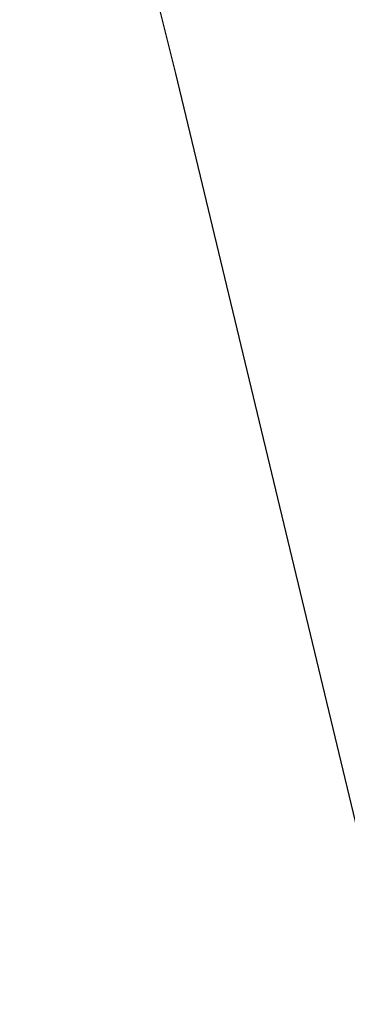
# Model space of a CAD drawing. Extents: x 0 to 370488, y 0 to 4202825.
# Tile 149 of 256: x 360068.088 to 360068.385, y 4200843.337 to 4200844.229. Entities that reach past the tile are written whole.
import ezdxf

# ---------------------------------------------------------------- set-up
doc = ezdxf.new("R2010")
doc.units = 0
doc.header["$LTSCALE"] = 0.5
doc.header["$MEASUREMENT"] = 0
doc.linetypes.add('CONTI', pattern=[0])
doc.layers.add('GORIZDEFAULT', color=32, linetype='CONTI')

msp = doc.modelspace()

# ---------------------------------------------------------------- linework, layer by layer
at = {"layer": 'GORIZDEFAULT', "color": 32}
msp.add_polyline3d([(360070.12, 4200832.46, 555.5), (360069.99, 4200834.03, 555.5), (360069.81, 4200835.6, 555.5), (360069.6, 4200837.17, 555.5), (360069.36, 4200838.71, 555.5), (360069.09, 4200840.19, 555.5), (360068.81, 4200841.6, 555.5), (360068.53, 4200842.93, 555.5), (360068.23, 4200844.18, 555.5), (360067.93, 4200845.38, 555.5), (360067.62, 4200846.57, 555.5), (360067.3, 4200847.75, 555.5), (360066.97, 4200848.97, 555.5), (360066.63, 4200850.24, 555.5), (360066.27, 4200851.58, 555.5), (360065.89, 4200852.97, 555.5), (360065.46, 4200854.4, 555.5), (360064.97, 4200855.84, 555.5), (360064.4, 4200857.26, 555.5), (360063.83647, 4200858.45538, 555.5)], dxfattribs=at)
msp.add_polyline3d([(360070.12, 4200832.46, 555.5), (360069.99, 4200834.03, 555.5), (360069.81, 4200835.6, 555.5), (360069.6, 4200837.17, 555.5), (360069.36, 4200838.71, 555.5), (360069.09, 4200840.19, 555.5), (360068.81, 4200841.6, 555.5), (360068.53, 4200842.93, 555.5), (360068.23, 4200844.18, 555.5), (360067.93, 4200845.38, 555.5), (360067.62, 4200846.57, 555.5), (360067.3, 4200847.75, 555.5), (360066.97, 4200848.97, 555.5), (360066.63, 4200850.24, 555.5), (360066.27, 4200851.58, 555.5), (360065.89, 4200852.97, 555.5), (360065.46, 4200854.4, 555.5), (360064.97, 4200855.84, 555.5), (360064.4, 4200857.26, 555.5), (360063.83647, 4200858.45538, 555.5)], dxfattribs=at)
msp.add_polyline3d([(360070.12, 4200832.46, 555.5), (360069.99, 4200834.03, 555.5), (360069.81, 4200835.6, 555.5), (360069.6, 4200837.17, 555.5), (360069.36, 4200838.71, 555.5), (360069.09, 4200840.19, 555.5), (360068.81, 4200841.6, 555.5), (360068.53, 4200842.93, 555.5), (360068.23, 4200844.18, 555.5), (360067.93, 4200845.38, 555.5), (360067.62, 4200846.57, 555.5), (360067.3, 4200847.75, 555.5), (360066.97, 4200848.97, 555.5), (360066.63, 4200850.24, 555.5), (360066.27, 4200851.58, 555.5), (360065.89, 4200852.97, 555.5), (360065.46, 4200854.4, 555.5), (360064.97, 4200855.84, 555.5), (360064.4, 4200857.26, 555.5), (360063.83647, 4200858.45538, 555.5)], dxfattribs=at)
msp.add_polyline3d([(360070.12, 4200832.46, 555.5), (360069.99, 4200834.03, 555.5), (360069.81, 4200835.6, 555.5), (360069.6, 4200837.17, 555.5), (360069.36, 4200838.71, 555.5), (360069.09, 4200840.19, 555.5), (360068.81, 4200841.6, 555.5), (360068.53, 4200842.93, 555.5), (360068.23, 4200844.18, 555.5), (360067.93, 4200845.38, 555.5), (360067.62, 4200846.57, 555.5), (360067.3, 4200847.75, 555.5), (360066.97, 4200848.97, 555.5), (360066.63, 4200850.24, 555.5), (360066.27, 4200851.58, 555.5), (360065.89, 4200852.97, 555.5), (360065.46, 4200854.4, 555.5), (360064.97, 4200855.84, 555.5), (360064.4, 4200857.26, 555.5), (360063.83647, 4200858.45538, 555.5)], dxfattribs=at)
msp.add_polyline3d([(360070.12, 4200832.46, 555.5), (360069.99, 4200834.03, 555.5), (360069.81, 4200835.6, 555.5), (360069.6, 4200837.17, 555.5), (360069.36, 4200838.71, 555.5), (360069.09, 4200840.19, 555.5), (360068.81, 4200841.6, 555.5), (360068.53, 4200842.93, 555.5), (360068.23, 4200844.18, 555.5), (360067.93, 4200845.38, 555.5), (360067.62, 4200846.57, 555.5), (360067.3, 4200847.75, 555.5), (360066.97, 4200848.97, 555.5), (360066.63, 4200850.24, 555.5), (360066.27, 4200851.58, 555.5), (360065.89, 4200852.97, 555.5), (360065.46, 4200854.4, 555.5), (360064.97, 4200855.84, 555.5), (360064.4, 4200857.26, 555.5), (360063.83647, 4200858.45538, 555.5)], dxfattribs=at)
msp.add_polyline3d([(360070.12, 4200832.46, 555.5), (360069.99, 4200834.03, 555.5), (360069.81, 4200835.6, 555.5), (360069.6, 4200837.17, 555.5), (360069.36, 4200838.71, 555.5), (360069.09, 4200840.19, 555.5), (360068.81, 4200841.6, 555.5), (360068.53, 4200842.93, 555.5), (360068.23, 4200844.18, 555.5), (360067.93, 4200845.38, 555.5), (360067.62, 4200846.57, 555.5), (360067.3, 4200847.75, 555.5), (360066.97, 4200848.97, 555.5), (360066.63, 4200850.24, 555.5), (360066.27, 4200851.58, 555.5), (360065.89, 4200852.97, 555.5), (360065.46, 4200854.4, 555.5), (360064.97, 4200855.84, 555.5), (360064.4, 4200857.26, 555.5), (360063.83647, 4200858.45538, 555.5)], dxfattribs=at)
msp.add_polyline3d([(360070.12, 4200832.46, 555.5), (360069.99, 4200834.03, 555.5), (360069.81, 4200835.6, 555.5), (360069.6, 4200837.17, 555.5), (360069.36, 4200838.71, 555.5), (360069.09, 4200840.19, 555.5), (360068.81, 4200841.6, 555.5), (360068.53, 4200842.93, 555.5), (360068.23, 4200844.18, 555.5), (360067.93, 4200845.38, 555.5), (360067.62, 4200846.57, 555.5), (360067.3, 4200847.75, 555.5), (360066.97, 4200848.97, 555.5), (360066.63, 4200850.24, 555.5), (360066.27, 4200851.58, 555.5), (360065.89, 4200852.97, 555.5), (360065.46, 4200854.4, 555.5), (360064.97, 4200855.84, 555.5), (360064.4, 4200857.26, 555.5), (360063.83647, 4200858.45538, 555.5)], dxfattribs=at)
msp.add_polyline3d([(360070.12, 4200832.46, 555.5), (360069.99, 4200834.03, 555.5), (360069.81, 4200835.6, 555.5), (360069.6, 4200837.17, 555.5), (360069.36, 4200838.71, 555.5), (360069.09, 4200840.19, 555.5), (360068.81, 4200841.6, 555.5), (360068.53, 4200842.93, 555.5), (360068.23, 4200844.18, 555.5), (360067.93, 4200845.38, 555.5), (360067.62, 4200846.57, 555.5), (360067.3, 4200847.75, 555.5), (360066.97, 4200848.97, 555.5), (360066.63, 4200850.24, 555.5), (360066.27, 4200851.58, 555.5), (360065.89, 4200852.97, 555.5), (360065.46, 4200854.4, 555.5), (360064.97, 4200855.84, 555.5), (360064.4, 4200857.26, 555.5), (360063.83647, 4200858.45538, 555.5)], dxfattribs=at)
msp.add_polyline3d([(360070.12, 4200832.46, 555.5), (360069.99, 4200834.03, 555.5), (360069.81, 4200835.6, 555.5), (360069.6, 4200837.17, 555.5), (360069.36, 4200838.71, 555.5), (360069.09, 4200840.19, 555.5), (360068.81, 4200841.6, 555.5), (360068.53, 4200842.93, 555.5), (360068.23, 4200844.18, 555.5), (360067.93, 4200845.38, 555.5), (360067.62, 4200846.57, 555.5), (360067.3, 4200847.75, 555.5), (360066.97, 4200848.97, 555.5), (360066.63, 4200850.24, 555.5), (360066.27, 4200851.58, 555.5), (360065.89, 4200852.97, 555.5), (360065.46, 4200854.4, 555.5), (360064.97, 4200855.84, 555.5), (360064.4, 4200857.26, 555.5), (360063.83647, 4200858.45538, 555.5)], dxfattribs=at)
msp.add_polyline3d([(360070.12, 4200832.46, 555.5), (360069.99, 4200834.03, 555.5), (360069.81, 4200835.6, 555.5), (360069.6, 4200837.17, 555.5), (360069.36, 4200838.71, 555.5), (360069.09, 4200840.19, 555.5), (360068.81, 4200841.6, 555.5), (360068.53, 4200842.93, 555.5), (360068.23, 4200844.18, 555.5), (360067.93, 4200845.38, 555.5), (360067.62, 4200846.57, 555.5), (360067.3, 4200847.75, 555.5), (360066.97, 4200848.97, 555.5), (360066.63, 4200850.24, 555.5), (360066.27, 4200851.58, 555.5), (360065.89, 4200852.97, 555.5), (360065.46, 4200854.4, 555.5), (360064.97, 4200855.84, 555.5), (360064.4, 4200857.26, 555.5), (360063.83647, 4200858.45538, 555.5)], dxfattribs=at)
msp.add_polyline3d([(360070.12, 4200832.46, 555.5), (360069.99, 4200834.03, 555.5), (360069.81, 4200835.6, 555.5), (360069.6, 4200837.17, 555.5), (360069.36, 4200838.71, 555.5), (360069.09, 4200840.19, 555.5), (360068.81, 4200841.6, 555.5), (360068.53, 4200842.93, 555.5), (360068.23, 4200844.18, 555.5), (360067.93, 4200845.38, 555.5), (360067.62, 4200846.57, 555.5), (360067.3, 4200847.75, 555.5), (360066.97, 4200848.97, 555.5), (360066.63, 4200850.24, 555.5), (360066.27, 4200851.58, 555.5), (360065.89, 4200852.97, 555.5), (360065.46, 4200854.4, 555.5), (360064.97, 4200855.84, 555.5), (360064.4, 4200857.26, 555.5), (360063.83647, 4200858.45538, 555.5)], dxfattribs=at)
msp.add_polyline3d([(360070.12, 4200832.46, 555.5), (360069.99, 4200834.03, 555.5), (360069.81, 4200835.6, 555.5), (360069.6, 4200837.17, 555.5), (360069.36, 4200838.71, 555.5), (360069.09, 4200840.19, 555.5), (360068.81, 4200841.6, 555.5), (360068.53, 4200842.93, 555.5), (360068.23, 4200844.18, 555.5), (360067.93, 4200845.38, 555.5), (360067.62, 4200846.57, 555.5), (360067.3, 4200847.75, 555.5), (360066.97, 4200848.97, 555.5), (360066.63, 4200850.24, 555.5), (360066.27, 4200851.58, 555.5), (360065.89, 4200852.97, 555.5), (360065.46, 4200854.4, 555.5), (360064.97, 4200855.84, 555.5), (360064.4, 4200857.26, 555.5), (360063.83647, 4200858.45538, 555.5)], dxfattribs=at)
msp.add_polyline3d([(360070.12, 4200832.46, 555.5), (360069.99, 4200834.03, 555.5), (360069.81, 4200835.6, 555.5), (360069.6, 4200837.17, 555.5), (360069.36, 4200838.71, 555.5), (360069.09, 4200840.19, 555.5), (360068.81, 4200841.6, 555.5), (360068.53, 4200842.93, 555.5), (360068.23, 4200844.18, 555.5), (360067.93, 4200845.38, 555.5), (360067.62, 4200846.57, 555.5), (360067.3, 4200847.75, 555.5), (360066.97, 4200848.97, 555.5), (360066.63, 4200850.24, 555.5), (360066.27, 4200851.58, 555.5), (360065.89, 4200852.97, 555.5), (360065.46, 4200854.4, 555.5), (360064.97, 4200855.84, 555.5), (360064.4, 4200857.26, 555.5), (360063.83647, 4200858.45538, 555.5)], dxfattribs=at)
msp.add_polyline3d([(360070.12, 4200832.46, 555.5), (360069.99, 4200834.03, 555.5), (360069.81, 4200835.6, 555.5), (360069.6, 4200837.17, 555.5), (360069.36, 4200838.71, 555.5), (360069.09, 4200840.19, 555.5), (360068.81, 4200841.6, 555.5), (360068.53, 4200842.93, 555.5), (360068.23, 4200844.18, 555.5), (360067.93, 4200845.38, 555.5), (360067.62, 4200846.57, 555.5), (360067.3, 4200847.75, 555.5), (360066.97, 4200848.97, 555.5), (360066.63, 4200850.24, 555.5), (360066.27, 4200851.58, 555.5), (360065.89, 4200852.97, 555.5), (360065.46, 4200854.4, 555.5), (360064.97, 4200855.84, 555.5), (360064.4, 4200857.26, 555.5), (360063.83647, 4200858.45538, 555.5)], dxfattribs=at)
msp.add_polyline3d([(360070.12, 4200832.46, 555.5), (360069.99, 4200834.03, 555.5), (360069.81, 4200835.6, 555.5), (360069.6, 4200837.17, 555.5), (360069.36, 4200838.71, 555.5), (360069.09, 4200840.19, 555.5), (360068.81, 4200841.6, 555.5), (360068.53, 4200842.93, 555.5), (360068.23, 4200844.18, 555.5), (360067.93, 4200845.38, 555.5), (360067.62, 4200846.57, 555.5), (360067.3, 4200847.75, 555.5), (360066.97, 4200848.97, 555.5), (360066.63, 4200850.24, 555.5), (360066.27, 4200851.58, 555.5), (360065.89, 4200852.97, 555.5), (360065.46, 4200854.4, 555.5), (360064.97, 4200855.84, 555.5), (360064.4, 4200857.26, 555.5), (360063.83647, 4200858.45538, 555.5)], dxfattribs=at)
msp.add_polyline3d([(360070.12, 4200832.46, 555.5), (360069.99, 4200834.03, 555.5), (360069.81, 4200835.6, 555.5), (360069.6, 4200837.17, 555.5), (360069.36, 4200838.71, 555.5), (360069.09, 4200840.19, 555.5), (360068.81, 4200841.6, 555.5), (360068.53, 4200842.93, 555.5), (360068.23, 4200844.18, 555.5), (360067.93, 4200845.38, 555.5), (360067.62, 4200846.57, 555.5), (360067.3, 4200847.75, 555.5), (360066.97, 4200848.97, 555.5), (360066.63, 4200850.24, 555.5), (360066.27, 4200851.58, 555.5), (360065.89, 4200852.97, 555.5), (360065.46, 4200854.4, 555.5), (360064.97, 4200855.84, 555.5), (360064.4, 4200857.26, 555.5), (360063.83647, 4200858.45538, 555.5)], dxfattribs=at)
msp.add_polyline3d([(360070.12, 4200832.46, 555.5), (360069.99, 4200834.03, 555.5), (360069.81, 4200835.6, 555.5), (360069.6, 4200837.17, 555.5), (360069.36, 4200838.71, 555.5), (360069.09, 4200840.19, 555.5), (360068.81, 4200841.6, 555.5), (360068.53, 4200842.93, 555.5), (360068.23, 4200844.18, 555.5), (360067.93, 4200845.38, 555.5), (360067.62, 4200846.57, 555.5), (360067.3, 4200847.75, 555.5), (360066.97, 4200848.97, 555.5), (360066.63, 4200850.24, 555.5), (360066.27, 4200851.58, 555.5), (360065.89, 4200852.97, 555.5), (360065.46, 4200854.4, 555.5), (360064.97, 4200855.84, 555.5), (360064.4, 4200857.26, 555.5), (360063.83647, 4200858.45538, 555.5)], dxfattribs=at)
msp.add_polyline3d([(360070.12, 4200832.46, 555.5), (360069.99, 4200834.03, 555.5), (360069.81, 4200835.6, 555.5), (360069.6, 4200837.17, 555.5), (360069.36, 4200838.71, 555.5), (360069.09, 4200840.19, 555.5), (360068.81, 4200841.6, 555.5), (360068.53, 4200842.93, 555.5), (360068.23, 4200844.18, 555.5), (360067.93, 4200845.38, 555.5), (360067.62, 4200846.57, 555.5), (360067.3, 4200847.75, 555.5), (360066.97, 4200848.97, 555.5), (360066.63, 4200850.24, 555.5), (360066.27, 4200851.58, 555.5), (360065.89, 4200852.97, 555.5), (360065.46, 4200854.4, 555.5), (360064.97, 4200855.84, 555.5), (360064.4, 4200857.26, 555.5), (360063.83647, 4200858.45538, 555.5)], dxfattribs=at)
msp.add_polyline3d([(360070.12, 4200832.46, 555.5), (360069.99, 4200834.03, 555.5), (360069.81, 4200835.6, 555.5), (360069.6, 4200837.17, 555.5), (360069.36, 4200838.71, 555.5), (360069.09, 4200840.19, 555.5), (360068.81, 4200841.6, 555.5), (360068.53, 4200842.93, 555.5), (360068.23, 4200844.18, 555.5), (360067.93, 4200845.38, 555.5), (360067.62, 4200846.57, 555.5), (360067.3, 4200847.75, 555.5), (360066.97, 4200848.97, 555.5), (360066.63, 4200850.24, 555.5), (360066.27, 4200851.58, 555.5), (360065.89, 4200852.97, 555.5), (360065.46, 4200854.4, 555.5), (360064.97, 4200855.84, 555.5), (360064.4, 4200857.26, 555.5), (360063.83647, 4200858.45538, 555.5)], dxfattribs=at)
msp.add_polyline3d([(360070.12, 4200832.46, 555.5), (360069.99, 4200834.03, 555.5), (360069.81, 4200835.6, 555.5), (360069.6, 4200837.17, 555.5), (360069.36, 4200838.71, 555.5), (360069.09, 4200840.19, 555.5), (360068.81, 4200841.6, 555.5), (360068.53, 4200842.93, 555.5), (360068.23, 4200844.18, 555.5), (360067.93, 4200845.38, 555.5), (360067.62, 4200846.57, 555.5), (360067.3, 4200847.75, 555.5), (360066.97, 4200848.97, 555.5), (360066.63, 4200850.24, 555.5), (360066.27, 4200851.58, 555.5), (360065.89, 4200852.97, 555.5), (360065.46, 4200854.4, 555.5), (360064.97, 4200855.84, 555.5), (360064.4, 4200857.26, 555.5), (360063.83647, 4200858.45538, 555.5)], dxfattribs=at)
msp.add_polyline3d([(360070.12, 4200832.46, 555.5), (360069.99, 4200834.03, 555.5), (360069.81, 4200835.6, 555.5), (360069.6, 4200837.17, 555.5), (360069.36, 4200838.71, 555.5), (360069.09, 4200840.19, 555.5), (360068.81, 4200841.6, 555.5), (360068.53, 4200842.93, 555.5), (360068.23, 4200844.18, 555.5), (360067.93, 4200845.38, 555.5), (360067.62, 4200846.57, 555.5), (360067.3, 4200847.75, 555.5), (360066.97, 4200848.97, 555.5), (360066.63, 4200850.24, 555.5), (360066.27, 4200851.58, 555.5), (360065.89, 4200852.97, 555.5), (360065.46, 4200854.4, 555.5), (360064.97, 4200855.84, 555.5), (360064.4, 4200857.26, 555.5), (360063.83647, 4200858.45538, 555.5)], dxfattribs=at)
msp.add_polyline3d([(360070.12, 4200832.46, 555.5), (360069.99, 4200834.03, 555.5), (360069.81, 4200835.6, 555.5), (360069.6, 4200837.17, 555.5), (360069.36, 4200838.71, 555.5), (360069.09, 4200840.19, 555.5), (360068.81, 4200841.6, 555.5), (360068.53, 4200842.93, 555.5), (360068.23, 4200844.18, 555.5), (360067.93, 4200845.38, 555.5), (360067.62, 4200846.57, 555.5), (360067.3, 4200847.75, 555.5), (360066.97, 4200848.97, 555.5), (360066.63, 4200850.24, 555.5), (360066.27, 4200851.58, 555.5), (360065.89, 4200852.97, 555.5), (360065.46, 4200854.4, 555.5), (360064.97, 4200855.84, 555.5), (360064.4, 4200857.26, 555.5), (360063.83647, 4200858.45538, 555.5)], dxfattribs=at)
msp.add_polyline3d([(360070.12, 4200832.46, 555.5), (360069.99, 4200834.03, 555.5), (360069.81, 4200835.6, 555.5), (360069.6, 4200837.17, 555.5), (360069.36, 4200838.71, 555.5), (360069.09, 4200840.19, 555.5), (360068.81, 4200841.6, 555.5), (360068.53, 4200842.93, 555.5), (360068.23, 4200844.18, 555.5), (360067.93, 4200845.38, 555.5), (360067.62, 4200846.57, 555.5), (360067.3, 4200847.75, 555.5), (360066.97, 4200848.97, 555.5), (360066.63, 4200850.24, 555.5), (360066.27, 4200851.58, 555.5), (360065.89, 4200852.97, 555.5), (360065.46, 4200854.4, 555.5), (360064.97, 4200855.84, 555.5), (360064.4, 4200857.26, 555.5), (360063.83647, 4200858.45538, 555.5)], dxfattribs=at)
msp.add_polyline3d([(360070.12, 4200832.46, 555.5), (360069.99, 4200834.03, 555.5), (360069.81, 4200835.6, 555.5), (360069.6, 4200837.17, 555.5), (360069.36, 4200838.71, 555.5), (360069.09, 4200840.19, 555.5), (360068.81, 4200841.6, 555.5), (360068.53, 4200842.93, 555.5), (360068.23, 4200844.18, 555.5), (360067.93, 4200845.38, 555.5), (360067.62, 4200846.57, 555.5), (360067.3, 4200847.75, 555.5), (360066.97, 4200848.97, 555.5), (360066.63, 4200850.24, 555.5), (360066.27, 4200851.58, 555.5), (360065.89, 4200852.97, 555.5), (360065.46, 4200854.4, 555.5), (360064.97, 4200855.84, 555.5), (360064.4, 4200857.26, 555.5), (360063.83647, 4200858.45538, 555.5)], dxfattribs=at)
msp.add_polyline3d([(360070.12, 4200832.46, 555.5), (360069.99, 4200834.03, 555.5), (360069.81, 4200835.6, 555.5), (360069.6, 4200837.17, 555.5), (360069.36, 4200838.71, 555.5), (360069.09, 4200840.19, 555.5), (360068.81, 4200841.6, 555.5), (360068.53, 4200842.93, 555.5), (360068.23, 4200844.18, 555.5), (360067.93, 4200845.38, 555.5), (360067.62, 4200846.57, 555.5), (360067.3, 4200847.75, 555.5), (360066.97, 4200848.97, 555.5), (360066.63, 4200850.24, 555.5), (360066.27, 4200851.58, 555.5), (360065.89, 4200852.97, 555.5), (360065.46, 4200854.4, 555.5), (360064.97, 4200855.84, 555.5), (360064.4, 4200857.26, 555.5), (360063.83647, 4200858.45538, 555.5)], dxfattribs=at)
msp.add_polyline3d([(360070.12, 4200832.46, 555.5), (360069.99, 4200834.03, 555.5), (360069.81, 4200835.6, 555.5), (360069.6, 4200837.17, 555.5), (360069.36, 4200838.71, 555.5), (360069.09, 4200840.19, 555.5), (360068.81, 4200841.6, 555.5), (360068.53, 4200842.93, 555.5), (360068.23, 4200844.18, 555.5), (360067.93, 4200845.38, 555.5), (360067.62, 4200846.57, 555.5), (360067.3, 4200847.75, 555.5), (360066.97, 4200848.97, 555.5), (360066.63, 4200850.24, 555.5), (360066.27, 4200851.58, 555.5), (360065.89, 4200852.97, 555.5), (360065.46, 4200854.4, 555.5), (360064.97, 4200855.84, 555.5), (360064.4, 4200857.26, 555.5), (360063.83647, 4200858.45538, 555.5)], dxfattribs=at)
msp.add_polyline3d([(360070.12, 4200832.46, 555.5), (360069.99, 4200834.03, 555.5), (360069.81, 4200835.6, 555.5), (360069.6, 4200837.17, 555.5), (360069.36, 4200838.71, 555.5), (360069.09, 4200840.19, 555.5), (360068.81, 4200841.6, 555.5), (360068.53, 4200842.93, 555.5), (360068.23, 4200844.18, 555.5), (360067.93, 4200845.38, 555.5), (360067.62, 4200846.57, 555.5), (360067.3, 4200847.75, 555.5), (360066.97, 4200848.97, 555.5), (360066.63, 4200850.24, 555.5), (360066.27, 4200851.58, 555.5), (360065.89, 4200852.97, 555.5), (360065.46, 4200854.4, 555.5), (360064.97, 4200855.84, 555.5), (360064.4, 4200857.26, 555.5), (360063.83647, 4200858.45538, 555.5)], dxfattribs=at)
msp.add_polyline3d([(360070.12, 4200832.46, 555.5), (360069.99, 4200834.03, 555.5), (360069.81, 4200835.6, 555.5), (360069.6, 4200837.17, 555.5), (360069.36, 4200838.71, 555.5), (360069.09, 4200840.19, 555.5), (360068.81, 4200841.6, 555.5), (360068.53, 4200842.93, 555.5), (360068.23, 4200844.18, 555.5), (360067.93, 4200845.38, 555.5), (360067.62, 4200846.57, 555.5), (360067.3, 4200847.75, 555.5), (360066.97, 4200848.97, 555.5), (360066.63, 4200850.24, 555.5), (360066.27, 4200851.58, 555.5), (360065.89, 4200852.97, 555.5), (360065.46, 4200854.4, 555.5), (360064.97, 4200855.84, 555.5), (360064.4, 4200857.26, 555.5), (360063.83647, 4200858.45538, 555.5)], dxfattribs=at)
msp.add_polyline3d([(360070.12, 4200832.46, 555.5), (360069.99, 4200834.03, 555.5), (360069.81, 4200835.6, 555.5), (360069.6, 4200837.17, 555.5), (360069.36, 4200838.71, 555.5), (360069.09, 4200840.19, 555.5), (360068.81, 4200841.6, 555.5), (360068.53, 4200842.93, 555.5), (360068.23, 4200844.18, 555.5), (360067.93, 4200845.38, 555.5), (360067.62, 4200846.57, 555.5), (360067.3, 4200847.75, 555.5), (360066.97, 4200848.97, 555.5), (360066.63, 4200850.24, 555.5), (360066.27, 4200851.58, 555.5), (360065.89, 4200852.97, 555.5), (360065.46, 4200854.4, 555.5), (360064.97, 4200855.84, 555.5), (360064.4, 4200857.26, 555.5), (360063.83647, 4200858.45538, 555.5)], dxfattribs=at)
msp.add_polyline3d([(360070.12, 4200832.46, 555.5), (360069.99, 4200834.03, 555.5), (360069.81, 4200835.6, 555.5), (360069.6, 4200837.17, 555.5), (360069.36, 4200838.71, 555.5), (360069.09, 4200840.19, 555.5), (360068.81, 4200841.6, 555.5), (360068.53, 4200842.93, 555.5), (360068.23, 4200844.18, 555.5), (360067.93, 4200845.38, 555.5), (360067.62, 4200846.57, 555.5), (360067.3, 4200847.75, 555.5), (360066.97, 4200848.97, 555.5), (360066.63, 4200850.24, 555.5), (360066.27, 4200851.58, 555.5), (360065.89, 4200852.97, 555.5), (360065.46, 4200854.4, 555.5), (360064.97, 4200855.84, 555.5), (360064.4, 4200857.26, 555.5), (360063.83647, 4200858.45538, 555.5)], dxfattribs=at)
msp.add_polyline3d([(360070.12, 4200832.46, 555.5), (360069.99, 4200834.03, 555.5), (360069.81, 4200835.6, 555.5), (360069.6, 4200837.17, 555.5), (360069.36, 4200838.71, 555.5), (360069.09, 4200840.19, 555.5), (360068.81, 4200841.6, 555.5), (360068.53, 4200842.93, 555.5), (360068.23, 4200844.18, 555.5), (360067.93, 4200845.38, 555.5), (360067.62, 4200846.57, 555.5), (360067.3, 4200847.75, 555.5), (360066.97, 4200848.97, 555.5), (360066.63, 4200850.24, 555.5), (360066.27, 4200851.58, 555.5), (360065.89, 4200852.97, 555.5), (360065.46, 4200854.4, 555.5), (360064.97, 4200855.84, 555.5), (360064.4, 4200857.26, 555.5), (360063.83647, 4200858.45538, 555.5)], dxfattribs=at)
msp.add_polyline3d([(360070.12, 4200832.46, 555.5), (360069.99, 4200834.03, 555.5), (360069.81, 4200835.6, 555.5), (360069.6, 4200837.17, 555.5), (360069.36, 4200838.71, 555.5), (360069.09, 4200840.19, 555.5), (360068.81, 4200841.6, 555.5), (360068.53, 4200842.93, 555.5), (360068.23, 4200844.18, 555.5), (360067.93, 4200845.38, 555.5), (360067.62, 4200846.57, 555.5), (360067.3, 4200847.75, 555.5), (360066.97, 4200848.97, 555.5), (360066.63, 4200850.24, 555.5), (360066.27, 4200851.58, 555.5), (360065.89, 4200852.97, 555.5), (360065.46, 4200854.4, 555.5), (360064.97, 4200855.84, 555.5), (360064.4, 4200857.26, 555.5), (360063.83647, 4200858.45538, 555.5)], dxfattribs=at)
msp.add_polyline3d([(360070.12, 4200832.46, 555.5), (360069.99, 4200834.03, 555.5), (360069.81, 4200835.6, 555.5), (360069.6, 4200837.17, 555.5), (360069.36, 4200838.71, 555.5), (360069.09, 4200840.19, 555.5), (360068.81, 4200841.6, 555.5), (360068.53, 4200842.93, 555.5), (360068.23, 4200844.18, 555.5), (360067.93, 4200845.38, 555.5), (360067.62, 4200846.57, 555.5), (360067.3, 4200847.75, 555.5), (360066.97, 4200848.97, 555.5), (360066.63, 4200850.24, 555.5), (360066.27, 4200851.58, 555.5), (360065.89, 4200852.97, 555.5), (360065.46, 4200854.4, 555.5), (360064.97, 4200855.84, 555.5), (360064.4, 4200857.26, 555.5), (360063.83647, 4200858.45538, 555.5)], dxfattribs=at)
msp.add_polyline3d([(360070.12, 4200832.46, 555.5), (360069.99, 4200834.03, 555.5), (360069.81, 4200835.6, 555.5), (360069.6, 4200837.17, 555.5), (360069.36, 4200838.71, 555.5), (360069.09, 4200840.19, 555.5), (360068.81, 4200841.6, 555.5), (360068.53, 4200842.93, 555.5), (360068.23, 4200844.18, 555.5), (360067.93, 4200845.38, 555.5), (360067.62, 4200846.57, 555.5), (360067.3, 4200847.75, 555.5), (360066.97, 4200848.97, 555.5), (360066.63, 4200850.24, 555.5), (360066.27, 4200851.58, 555.5), (360065.89, 4200852.97, 555.5), (360065.46, 4200854.4, 555.5), (360064.97, 4200855.84, 555.5), (360064.4, 4200857.26, 555.5), (360063.83647, 4200858.45538, 555.5)], dxfattribs=at)
msp.add_polyline3d([(360070.12, 4200832.46, 555.5), (360069.99, 4200834.03, 555.5), (360069.81, 4200835.6, 555.5), (360069.6, 4200837.17, 555.5), (360069.36, 4200838.71, 555.5), (360069.09, 4200840.19, 555.5), (360068.81, 4200841.6, 555.5), (360068.53, 4200842.93, 555.5), (360068.23, 4200844.18, 555.5), (360067.93, 4200845.38, 555.5), (360067.62, 4200846.57, 555.5), (360067.3, 4200847.75, 555.5), (360066.97, 4200848.97, 555.5), (360066.63, 4200850.24, 555.5), (360066.27, 4200851.58, 555.5), (360065.89, 4200852.97, 555.5), (360065.46, 4200854.4, 555.5), (360064.97, 4200855.84, 555.5), (360064.4, 4200857.26, 555.5), (360063.83647, 4200858.45538, 555.5)], dxfattribs=at)
msp.add_polyline3d([(360070.12, 4200832.46, 555.5), (360069.99, 4200834.03, 555.5), (360069.81, 4200835.6, 555.5), (360069.6, 4200837.17, 555.5), (360069.36, 4200838.71, 555.5), (360069.09, 4200840.19, 555.5), (360068.81, 4200841.6, 555.5), (360068.53, 4200842.93, 555.5), (360068.23, 4200844.18, 555.5), (360067.93, 4200845.38, 555.5), (360067.62, 4200846.57, 555.5), (360067.3, 4200847.75, 555.5), (360066.97, 4200848.97, 555.5), (360066.63, 4200850.24, 555.5), (360066.27, 4200851.58, 555.5), (360065.89, 4200852.97, 555.5), (360065.46, 4200854.4, 555.5), (360064.97, 4200855.84, 555.5), (360064.4, 4200857.26, 555.5), (360063.83647, 4200858.45538, 555.5)], dxfattribs=at)
msp.add_polyline3d([(360070.12, 4200832.46, 555.5), (360069.99, 4200834.03, 555.5), (360069.81, 4200835.6, 555.5), (360069.6, 4200837.17, 555.5), (360069.36, 4200838.71, 555.5), (360069.09, 4200840.19, 555.5), (360068.81, 4200841.6, 555.5), (360068.53, 4200842.93, 555.5), (360068.23, 4200844.18, 555.5), (360067.93, 4200845.38, 555.5), (360067.62, 4200846.57, 555.5), (360067.3, 4200847.75, 555.5), (360066.97, 4200848.97, 555.5), (360066.63, 4200850.24, 555.5), (360066.27, 4200851.58, 555.5), (360065.89, 4200852.97, 555.5), (360065.46, 4200854.4, 555.5), (360064.97, 4200855.84, 555.5), (360064.4, 4200857.26, 555.5), (360063.83647, 4200858.45538, 555.5)], dxfattribs=at)
msp.add_polyline3d([(360070.12, 4200832.46, 555.5), (360069.99, 4200834.03, 555.5), (360069.81, 4200835.6, 555.5), (360069.6, 4200837.17, 555.5), (360069.36, 4200838.71, 555.5), (360069.09, 4200840.19, 555.5), (360068.81, 4200841.6, 555.5), (360068.53, 4200842.93, 555.5), (360068.23, 4200844.18, 555.5), (360067.93, 4200845.38, 555.5), (360067.62, 4200846.57, 555.5), (360067.3, 4200847.75, 555.5), (360066.97, 4200848.97, 555.5), (360066.63, 4200850.24, 555.5), (360066.27, 4200851.58, 555.5), (360065.89, 4200852.97, 555.5), (360065.46, 4200854.4, 555.5), (360064.97, 4200855.84, 555.5), (360064.4, 4200857.26, 555.5), (360063.83647, 4200858.45538, 555.5)], dxfattribs=at)
msp.add_polyline3d([(360070.12, 4200832.46, 555.5), (360069.99, 4200834.03, 555.5), (360069.81, 4200835.6, 555.5), (360069.6, 4200837.17, 555.5), (360069.36, 4200838.71, 555.5), (360069.09, 4200840.19, 555.5), (360068.81, 4200841.6, 555.5), (360068.53, 4200842.93, 555.5), (360068.23, 4200844.18, 555.5), (360067.93, 4200845.38, 555.5), (360067.62, 4200846.57, 555.5), (360067.3, 4200847.75, 555.5), (360066.97, 4200848.97, 555.5), (360066.63, 4200850.24, 555.5), (360066.27, 4200851.58, 555.5), (360065.89, 4200852.97, 555.5), (360065.46, 4200854.4, 555.5), (360064.97, 4200855.84, 555.5), (360064.4, 4200857.26, 555.5), (360063.83647, 4200858.45538, 555.5)], dxfattribs=at)
msp.add_polyline3d([(360070.12, 4200832.46, 555.5), (360069.99, 4200834.03, 555.5), (360069.81, 4200835.6, 555.5), (360069.6, 4200837.17, 555.5), (360069.36, 4200838.71, 555.5), (360069.09, 4200840.19, 555.5), (360068.81, 4200841.6, 555.5), (360068.53, 4200842.93, 555.5), (360068.23, 4200844.18, 555.5), (360067.93, 4200845.38, 555.5), (360067.62, 4200846.57, 555.5), (360067.3, 4200847.75, 555.5), (360066.97, 4200848.97, 555.5), (360066.63, 4200850.24, 555.5), (360066.27, 4200851.58, 555.5), (360065.89, 4200852.97, 555.5), (360065.46, 4200854.4, 555.5), (360064.97, 4200855.84, 555.5), (360064.4, 4200857.26, 555.5), (360063.83647, 4200858.45538, 555.5)], dxfattribs=at)
msp.add_polyline3d([(360070.12, 4200832.46, 555.5), (360069.99, 4200834.03, 555.5), (360069.81, 4200835.6, 555.5), (360069.6, 4200837.17, 555.5), (360069.36, 4200838.71, 555.5), (360069.09, 4200840.19, 555.5), (360068.81, 4200841.6, 555.5), (360068.53, 4200842.93, 555.5), (360068.23, 4200844.18, 555.5), (360067.93, 4200845.38, 555.5), (360067.62, 4200846.57, 555.5), (360067.3, 4200847.75, 555.5), (360066.97, 4200848.97, 555.5), (360066.63, 4200850.24, 555.5), (360066.27, 4200851.58, 555.5), (360065.89, 4200852.97, 555.5), (360065.46, 4200854.4, 555.5), (360064.97, 4200855.84, 555.5), (360064.4, 4200857.26, 555.5), (360063.83647, 4200858.45538, 555.5)], dxfattribs=at)
msp.add_polyline3d([(360070.12, 4200832.46, 555.5), (360069.99, 4200834.03, 555.5), (360069.81, 4200835.6, 555.5), (360069.6, 4200837.17, 555.5), (360069.36, 4200838.71, 555.5), (360069.09, 4200840.19, 555.5), (360068.81, 4200841.6, 555.5), (360068.53, 4200842.93, 555.5), (360068.23, 4200844.18, 555.5), (360067.93, 4200845.38, 555.5), (360067.62, 4200846.57, 555.5), (360067.3, 4200847.75, 555.5), (360066.97, 4200848.97, 555.5), (360066.63, 4200850.24, 555.5), (360066.27, 4200851.58, 555.5), (360065.89, 4200852.97, 555.5), (360065.46, 4200854.4, 555.5), (360064.97, 4200855.84, 555.5), (360064.4, 4200857.26, 555.5), (360063.83647, 4200858.45538, 555.5)], dxfattribs=at)
msp.add_polyline3d([(360070.12, 4200832.46, 555.5), (360069.99, 4200834.03, 555.5), (360069.81, 4200835.6, 555.5), (360069.6, 4200837.17, 555.5), (360069.36, 4200838.71, 555.5), (360069.09, 4200840.19, 555.5), (360068.81, 4200841.6, 555.5), (360068.53, 4200842.93, 555.5), (360068.23, 4200844.18, 555.5), (360067.93, 4200845.38, 555.5), (360067.62, 4200846.57, 555.5), (360067.3, 4200847.75, 555.5), (360066.97, 4200848.97, 555.5), (360066.63, 4200850.24, 555.5), (360066.27, 4200851.58, 555.5), (360065.89, 4200852.97, 555.5), (360065.46, 4200854.4, 555.5), (360064.97, 4200855.84, 555.5), (360064.4, 4200857.26, 555.5), (360063.83647, 4200858.45538, 555.5)], dxfattribs=at)
msp.add_polyline3d([(360070.12, 4200832.46, 555.5), (360069.99, 4200834.03, 555.5), (360069.81, 4200835.6, 555.5), (360069.6, 4200837.17, 555.5), (360069.36, 4200838.71, 555.5), (360069.09, 4200840.19, 555.5), (360068.81, 4200841.6, 555.5), (360068.53, 4200842.93, 555.5), (360068.23, 4200844.18, 555.5), (360067.93, 4200845.38, 555.5), (360067.62, 4200846.57, 555.5), (360067.3, 4200847.75, 555.5), (360066.97, 4200848.97, 555.5), (360066.63, 4200850.24, 555.5), (360066.27, 4200851.58, 555.5), (360065.89, 4200852.97, 555.5), (360065.46, 4200854.4, 555.5), (360064.97, 4200855.84, 555.5), (360064.4, 4200857.26, 555.5), (360063.83647, 4200858.45538, 555.5)], dxfattribs=at)
msp.add_polyline3d([(360070.12, 4200832.46, 555.5), (360069.99, 4200834.03, 555.5), (360069.81, 4200835.6, 555.5), (360069.6, 4200837.17, 555.5), (360069.36, 4200838.71, 555.5), (360069.09, 4200840.19, 555.5), (360068.81, 4200841.6, 555.5), (360068.53, 4200842.93, 555.5), (360068.23, 4200844.18, 555.5), (360067.93, 4200845.38, 555.5), (360067.62, 4200846.57, 555.5), (360067.3, 4200847.75, 555.5), (360066.97, 4200848.97, 555.5), (360066.63, 4200850.24, 555.5), (360066.27, 4200851.58, 555.5), (360065.89, 4200852.97, 555.5), (360065.46, 4200854.4, 555.5), (360064.97, 4200855.84, 555.5), (360064.4, 4200857.26, 555.5), (360063.83647, 4200858.45538, 555.5)], dxfattribs=at)
msp.add_polyline3d([(360070.12, 4200832.46, 555.5), (360069.99, 4200834.03, 555.5), (360069.81, 4200835.6, 555.5), (360069.6, 4200837.17, 555.5), (360069.36, 4200838.71, 555.5), (360069.09, 4200840.19, 555.5), (360068.81, 4200841.6, 555.5), (360068.53, 4200842.93, 555.5), (360068.23, 4200844.18, 555.5), (360067.93, 4200845.38, 555.5), (360067.62, 4200846.57, 555.5), (360067.3, 4200847.75, 555.5), (360066.97, 4200848.97, 555.5), (360066.63, 4200850.24, 555.5), (360066.27, 4200851.58, 555.5), (360065.89, 4200852.97, 555.5), (360065.46, 4200854.4, 555.5), (360064.97, 4200855.84, 555.5), (360064.4, 4200857.26, 555.5), (360063.83647, 4200858.45538, 555.5)], dxfattribs=at)
msp.add_polyline3d([(360070.12, 4200832.46, 555.5), (360069.99, 4200834.03, 555.5), (360069.81, 4200835.6, 555.5), (360069.6, 4200837.17, 555.5), (360069.36, 4200838.71, 555.5), (360069.09, 4200840.19, 555.5), (360068.81, 4200841.6, 555.5), (360068.53, 4200842.93, 555.5), (360068.23, 4200844.18, 555.5), (360067.93, 4200845.38, 555.5), (360067.62, 4200846.57, 555.5), (360067.3, 4200847.75, 555.5), (360066.97, 4200848.97, 555.5), (360066.63, 4200850.24, 555.5), (360066.27, 4200851.58, 555.5), (360065.89, 4200852.97, 555.5), (360065.46, 4200854.4, 555.5), (360064.97, 4200855.84, 555.5), (360064.4, 4200857.26, 555.5), (360063.83647, 4200858.45538, 555.5)], dxfattribs=at)
msp.add_polyline3d([(360070.12, 4200832.46, 555.5), (360069.99, 4200834.03, 555.5), (360069.81, 4200835.6, 555.5), (360069.6, 4200837.17, 555.5), (360069.36, 4200838.71, 555.5), (360069.09, 4200840.19, 555.5), (360068.81, 4200841.6, 555.5), (360068.53, 4200842.93, 555.5), (360068.23, 4200844.18, 555.5), (360067.93, 4200845.38, 555.5), (360067.62, 4200846.57, 555.5), (360067.3, 4200847.75, 555.5), (360066.97, 4200848.97, 555.5), (360066.63, 4200850.24, 555.5), (360066.27, 4200851.58, 555.5), (360065.89, 4200852.97, 555.5), (360065.46, 4200854.4, 555.5), (360064.97, 4200855.84, 555.5), (360064.4, 4200857.26, 555.5), (360063.83647, 4200858.45538, 555.5)], dxfattribs=at)
msp.add_polyline3d([(360070.12, 4200832.46, 555.5), (360069.99, 4200834.03, 555.5), (360069.81, 4200835.6, 555.5), (360069.6, 4200837.17, 555.5), (360069.36, 4200838.71, 555.5), (360069.09, 4200840.19, 555.5), (360068.81, 4200841.6, 555.5), (360068.53, 4200842.93, 555.5), (360068.23, 4200844.18, 555.5), (360067.93, 4200845.38, 555.5), (360067.62, 4200846.57, 555.5), (360067.3, 4200847.75, 555.5), (360066.97, 4200848.97, 555.5), (360066.63, 4200850.24, 555.5), (360066.27, 4200851.58, 555.5), (360065.89, 4200852.97, 555.5), (360065.46, 4200854.4, 555.5), (360064.97, 4200855.84, 555.5), (360064.4, 4200857.26, 555.5), (360063.83647, 4200858.45538, 555.5)], dxfattribs=at)
msp.add_polyline3d([(360070.12, 4200832.46, 555.5), (360069.99, 4200834.03, 555.5), (360069.81, 4200835.6, 555.5), (360069.6, 4200837.17, 555.5), (360069.36, 4200838.71, 555.5), (360069.09, 4200840.19, 555.5), (360068.81, 4200841.6, 555.5), (360068.53, 4200842.93, 555.5), (360068.23, 4200844.18, 555.5), (360067.93, 4200845.38, 555.5), (360067.62, 4200846.57, 555.5), (360067.3, 4200847.75, 555.5), (360066.97, 4200848.97, 555.5), (360066.63, 4200850.24, 555.5), (360066.27, 4200851.58, 555.5), (360065.89, 4200852.97, 555.5), (360065.46, 4200854.4, 555.5), (360064.97, 4200855.84, 555.5), (360064.4, 4200857.26, 555.5), (360063.83647, 4200858.45538, 555.5)], dxfattribs=at)
msp.add_polyline3d([(360070.12, 4200832.46, 555.5), (360069.99, 4200834.03, 555.5), (360069.81, 4200835.6, 555.5), (360069.6, 4200837.17, 555.5), (360069.36, 4200838.71, 555.5), (360069.09, 4200840.19, 555.5), (360068.81, 4200841.6, 555.5), (360068.53, 4200842.93, 555.5), (360068.23, 4200844.18, 555.5), (360067.93, 4200845.38, 555.5), (360067.62, 4200846.57, 555.5), (360067.3, 4200847.75, 555.5), (360066.97, 4200848.97, 555.5), (360066.63, 4200850.24, 555.5), (360066.27, 4200851.58, 555.5), (360065.89, 4200852.97, 555.5), (360065.46, 4200854.4, 555.5), (360064.97, 4200855.84, 555.5), (360064.4, 4200857.26, 555.5), (360063.83647, 4200858.45538, 555.5)], dxfattribs=at)
msp.add_polyline3d([(360070.12, 4200832.46, 555.5), (360069.99, 4200834.03, 555.5), (360069.81, 4200835.6, 555.5), (360069.6, 4200837.17, 555.5), (360069.36, 4200838.71, 555.5), (360069.09, 4200840.19, 555.5), (360068.81, 4200841.6, 555.5), (360068.53, 4200842.93, 555.5), (360068.23, 4200844.18, 555.5), (360067.93, 4200845.38, 555.5), (360067.62, 4200846.57, 555.5), (360067.3, 4200847.75, 555.5), (360066.97, 4200848.97, 555.5), (360066.63, 4200850.24, 555.5), (360066.27, 4200851.58, 555.5), (360065.89, 4200852.97, 555.5), (360065.46, 4200854.4, 555.5), (360064.97, 4200855.84, 555.5), (360064.4, 4200857.26, 555.5), (360063.83647, 4200858.45538, 555.5)], dxfattribs=at)
msp.add_polyline3d([(360070.12, 4200832.46, 555.5), (360069.99, 4200834.03, 555.5), (360069.81, 4200835.6, 555.5), (360069.6, 4200837.17, 555.5), (360069.36, 4200838.71, 555.5), (360069.09, 4200840.19, 555.5), (360068.81, 4200841.6, 555.5), (360068.53, 4200842.93, 555.5), (360068.23, 4200844.18, 555.5), (360067.93, 4200845.38, 555.5), (360067.62, 4200846.57, 555.5), (360067.3, 4200847.75, 555.5), (360066.97, 4200848.97, 555.5), (360066.63, 4200850.24, 555.5), (360066.27, 4200851.58, 555.5), (360065.89, 4200852.97, 555.5), (360065.46, 4200854.4, 555.5), (360064.97, 4200855.84, 555.5), (360064.4, 4200857.26, 555.5), (360063.83647, 4200858.45538, 555.5)], dxfattribs=at)
msp.add_polyline3d([(360070.12, 4200832.46, 555.5), (360069.99, 4200834.03, 555.5), (360069.81, 4200835.6, 555.5), (360069.6, 4200837.17, 555.5), (360069.36, 4200838.71, 555.5), (360069.09, 4200840.19, 555.5), (360068.81, 4200841.6, 555.5), (360068.53, 4200842.93, 555.5), (360068.23, 4200844.18, 555.5), (360067.93, 4200845.38, 555.5), (360067.62, 4200846.57, 555.5), (360067.3, 4200847.75, 555.5), (360066.97, 4200848.97, 555.5), (360066.63, 4200850.24, 555.5), (360066.27, 4200851.58, 555.5), (360065.89, 4200852.97, 555.5), (360065.46, 4200854.4, 555.5), (360064.97, 4200855.84, 555.5), (360064.4, 4200857.26, 555.5), (360063.83647, 4200858.45538, 555.5)], dxfattribs=at)
msp.add_polyline3d([(360070.12, 4200832.46, 555.5), (360069.99, 4200834.03, 555.5), (360069.81, 4200835.6, 555.5), (360069.6, 4200837.17, 555.5), (360069.36, 4200838.71, 555.5), (360069.09, 4200840.19, 555.5), (360068.81, 4200841.6, 555.5), (360068.53, 4200842.93, 555.5), (360068.23, 4200844.18, 555.5), (360067.93, 4200845.38, 555.5), (360067.62, 4200846.57, 555.5), (360067.3, 4200847.75, 555.5), (360066.97, 4200848.97, 555.5), (360066.63, 4200850.24, 555.5), (360066.27, 4200851.58, 555.5), (360065.89, 4200852.97, 555.5), (360065.46, 4200854.4, 555.5), (360064.97, 4200855.84, 555.5), (360064.4, 4200857.26, 555.5), (360063.83647, 4200858.45538, 555.5)], dxfattribs=at)
msp.add_polyline3d([(360070.12, 4200832.46, 555.5), (360069.99, 4200834.03, 555.5), (360069.81, 4200835.6, 555.5), (360069.6, 4200837.17, 555.5), (360069.36, 4200838.71, 555.5), (360069.09, 4200840.19, 555.5), (360068.81, 4200841.6, 555.5), (360068.53, 4200842.93, 555.5), (360068.23, 4200844.18, 555.5), (360067.93, 4200845.38, 555.5), (360067.62, 4200846.57, 555.5), (360067.3, 4200847.75, 555.5), (360066.97, 4200848.97, 555.5), (360066.63, 4200850.24, 555.5), (360066.27, 4200851.58, 555.5), (360065.89, 4200852.97, 555.5), (360065.46, 4200854.4, 555.5), (360064.97, 4200855.84, 555.5), (360064.4, 4200857.26, 555.5), (360063.83647, 4200858.45538, 555.5)], dxfattribs=at)
msp.add_polyline3d([(360070.12, 4200832.46, 555.5), (360069.99, 4200834.03, 555.5), (360069.81, 4200835.6, 555.5), (360069.6, 4200837.17, 555.5), (360069.36, 4200838.71, 555.5), (360069.09, 4200840.19, 555.5), (360068.81, 4200841.6, 555.5), (360068.53, 4200842.93, 555.5), (360068.23, 4200844.18, 555.5), (360067.93, 4200845.38, 555.5), (360067.62, 4200846.57, 555.5), (360067.3, 4200847.75, 555.5), (360066.97, 4200848.97, 555.5), (360066.63, 4200850.24, 555.5), (360066.27, 4200851.58, 555.5), (360065.89, 4200852.97, 555.5), (360065.46, 4200854.4, 555.5), (360064.97, 4200855.84, 555.5), (360064.4, 4200857.26, 555.5), (360063.83647, 4200858.45538, 555.5)], dxfattribs=at)
msp.add_polyline3d([(360070.12, 4200832.46, 555.5), (360069.99, 4200834.03, 555.5), (360069.81, 4200835.6, 555.5), (360069.6, 4200837.17, 555.5), (360069.36, 4200838.71, 555.5), (360069.09, 4200840.19, 555.5), (360068.81, 4200841.6, 555.5), (360068.53, 4200842.93, 555.5), (360068.23, 4200844.18, 555.5), (360067.93, 4200845.38, 555.5), (360067.62, 4200846.57, 555.5), (360067.3, 4200847.75, 555.5), (360066.97, 4200848.97, 555.5), (360066.63, 4200850.24, 555.5), (360066.27, 4200851.58, 555.5), (360065.89, 4200852.97, 555.5), (360065.46, 4200854.4, 555.5), (360064.97, 4200855.84, 555.5), (360064.4, 4200857.26, 555.5), (360063.83647, 4200858.45538, 555.5)], dxfattribs=at)
msp.add_polyline3d([(360070.12, 4200832.46, 555.5), (360069.99, 4200834.03, 555.5), (360069.81, 4200835.6, 555.5), (360069.6, 4200837.17, 555.5), (360069.36, 4200838.71, 555.5), (360069.09, 4200840.19, 555.5), (360068.81, 4200841.6, 555.5), (360068.53, 4200842.93, 555.5), (360068.23, 4200844.18, 555.5), (360067.93, 4200845.38, 555.5), (360067.62, 4200846.57, 555.5), (360067.3, 4200847.75, 555.5), (360066.97, 4200848.97, 555.5), (360066.63, 4200850.24, 555.5), (360066.27, 4200851.58, 555.5), (360065.89, 4200852.97, 555.5), (360065.46, 4200854.4, 555.5), (360064.97, 4200855.84, 555.5), (360064.4, 4200857.26, 555.5), (360063.83647, 4200858.45538, 555.5)], dxfattribs=at)
msp.add_polyline3d([(360070.12, 4200832.46, 555.5), (360069.99, 4200834.03, 555.5), (360069.81, 4200835.6, 555.5), (360069.6, 4200837.17, 555.5), (360069.36, 4200838.71, 555.5), (360069.09, 4200840.19, 555.5), (360068.81, 4200841.6, 555.5), (360068.53, 4200842.93, 555.5), (360068.23, 4200844.18, 555.5), (360067.93, 4200845.38, 555.5), (360067.62, 4200846.57, 555.5), (360067.3, 4200847.75, 555.5), (360066.97, 4200848.97, 555.5), (360066.63, 4200850.24, 555.5), (360066.27, 4200851.58, 555.5), (360065.89, 4200852.97, 555.5), (360065.46, 4200854.4, 555.5), (360064.97, 4200855.84, 555.5), (360064.4, 4200857.26, 555.5), (360063.83647, 4200858.45538, 555.5)], dxfattribs=at)
msp.add_polyline3d([(360070.12, 4200832.46, 555.5), (360069.99, 4200834.03, 555.5), (360069.81, 4200835.6, 555.5), (360069.6, 4200837.17, 555.5), (360069.36, 4200838.71, 555.5), (360069.09, 4200840.19, 555.5), (360068.81, 4200841.6, 555.5), (360068.53, 4200842.93, 555.5), (360068.23, 4200844.18, 555.5), (360067.93, 4200845.38, 555.5), (360067.62, 4200846.57, 555.5), (360067.3, 4200847.75, 555.5), (360066.97, 4200848.97, 555.5), (360066.63, 4200850.24, 555.5), (360066.27, 4200851.58, 555.5), (360065.89, 4200852.97, 555.5), (360065.46, 4200854.4, 555.5), (360064.97, 4200855.84, 555.5), (360064.4, 4200857.26, 555.5), (360063.83647, 4200858.45538, 555.5)], dxfattribs=at)
msp.add_polyline3d([(360070.12, 4200832.46, 555.5), (360069.99, 4200834.03, 555.5), (360069.81, 4200835.6, 555.5), (360069.6, 4200837.17, 555.5), (360069.36, 4200838.71, 555.5), (360069.09, 4200840.19, 555.5), (360068.81, 4200841.6, 555.5), (360068.53, 4200842.93, 555.5), (360068.23, 4200844.18, 555.5), (360067.93, 4200845.38, 555.5), (360067.62, 4200846.57, 555.5), (360067.3, 4200847.75, 555.5), (360066.97, 4200848.97, 555.5), (360066.63, 4200850.24, 555.5), (360066.27, 4200851.58, 555.5), (360065.89, 4200852.97, 555.5), (360065.46, 4200854.4, 555.5), (360064.97, 4200855.84, 555.5), (360064.4, 4200857.26, 555.5), (360063.83647, 4200858.45538, 555.5)], dxfattribs=at)
msp.add_polyline3d([(360070.12, 4200832.46, 555.5), (360069.99, 4200834.03, 555.5), (360069.81, 4200835.6, 555.5), (360069.6, 4200837.17, 555.5), (360069.36, 4200838.71, 555.5), (360069.09, 4200840.19, 555.5), (360068.81, 4200841.6, 555.5), (360068.53, 4200842.93, 555.5), (360068.23, 4200844.18, 555.5), (360067.93, 4200845.38, 555.5), (360067.62, 4200846.57, 555.5), (360067.3, 4200847.75, 555.5), (360066.97, 4200848.97, 555.5), (360066.63, 4200850.24, 555.5), (360066.27, 4200851.58, 555.5), (360065.89, 4200852.97, 555.5), (360065.46, 4200854.4, 555.5), (360064.97, 4200855.84, 555.5), (360064.4, 4200857.26, 555.5), (360063.83647, 4200858.45538, 555.5)], dxfattribs=at)
msp.add_polyline3d([(360070.12, 4200832.46, 555.5), (360069.99, 4200834.03, 555.5), (360069.81, 4200835.6, 555.5), (360069.6, 4200837.17, 555.5), (360069.36, 4200838.71, 555.5), (360069.09, 4200840.19, 555.5), (360068.81, 4200841.6, 555.5), (360068.53, 4200842.93, 555.5), (360068.23, 4200844.18, 555.5), (360067.93, 4200845.38, 555.5), (360067.62, 4200846.57, 555.5), (360067.3, 4200847.75, 555.5), (360066.97, 4200848.97, 555.5), (360066.63, 4200850.24, 555.5), (360066.27, 4200851.58, 555.5), (360065.89, 4200852.97, 555.5), (360065.46, 4200854.4, 555.5), (360064.97, 4200855.84, 555.5), (360064.4, 4200857.26, 555.5), (360063.83647, 4200858.45538, 555.5)], dxfattribs=at)
msp.add_polyline3d([(360070.12, 4200832.46, 555.5), (360069.99, 4200834.03, 555.5), (360069.81, 4200835.6, 555.5), (360069.6, 4200837.17, 555.5), (360069.36, 4200838.71, 555.5), (360069.09, 4200840.19, 555.5), (360068.81, 4200841.6, 555.5), (360068.53, 4200842.93, 555.5), (360068.23, 4200844.18, 555.5), (360067.93, 4200845.38, 555.5), (360067.62, 4200846.57, 555.5), (360067.3, 4200847.75, 555.5), (360066.97, 4200848.97, 555.5), (360066.63, 4200850.24, 555.5), (360066.27, 4200851.58, 555.5), (360065.89, 4200852.97, 555.5), (360065.46, 4200854.4, 555.5), (360064.97, 4200855.84, 555.5), (360064.4, 4200857.26, 555.5), (360063.83647, 4200858.45538, 555.5)], dxfattribs=at)
msp.add_polyline3d([(360070.12, 4200832.46, 555.5), (360069.99, 4200834.03, 555.5), (360069.81, 4200835.6, 555.5), (360069.6, 4200837.17, 555.5), (360069.36, 4200838.71, 555.5), (360069.09, 4200840.19, 555.5), (360068.81, 4200841.6, 555.5), (360068.53, 4200842.93, 555.5), (360068.23, 4200844.18, 555.5), (360067.93, 4200845.38, 555.5), (360067.62, 4200846.57, 555.5), (360067.3, 4200847.75, 555.5), (360066.97, 4200848.97, 555.5), (360066.63, 4200850.24, 555.5), (360066.27, 4200851.58, 555.5), (360065.89, 4200852.97, 555.5), (360065.46, 4200854.4, 555.5), (360064.97, 4200855.84, 555.5), (360064.4, 4200857.26, 555.5), (360063.83647, 4200858.45538, 555.5)], dxfattribs=at)
msp.add_polyline3d([(360070.12, 4200832.46, 555.5), (360069.99, 4200834.03, 555.5), (360069.81, 4200835.6, 555.5), (360069.6, 4200837.17, 555.5), (360069.36, 4200838.71, 555.5), (360069.09, 4200840.19, 555.5), (360068.81, 4200841.6, 555.5), (360068.53, 4200842.93, 555.5), (360068.23, 4200844.18, 555.5), (360067.93, 4200845.38, 555.5), (360067.62, 4200846.57, 555.5), (360067.3, 4200847.75, 555.5), (360066.97, 4200848.97, 555.5), (360066.63, 4200850.24, 555.5), (360066.27, 4200851.58, 555.5), (360065.89, 4200852.97, 555.5), (360065.46, 4200854.4, 555.5), (360064.97, 4200855.84, 555.5), (360064.4, 4200857.26, 555.5), (360063.83647, 4200858.45538, 555.5)], dxfattribs=at)
msp.add_polyline3d([(360070.12, 4200832.46, 555.5), (360069.99, 4200834.03, 555.5), (360069.81, 4200835.6, 555.5), (360069.6, 4200837.17, 555.5), (360069.36, 4200838.71, 555.5), (360069.09, 4200840.19, 555.5), (360068.81, 4200841.6, 555.5), (360068.53, 4200842.93, 555.5), (360068.23, 4200844.18, 555.5), (360067.93, 4200845.38, 555.5), (360067.62, 4200846.57, 555.5), (360067.3, 4200847.75, 555.5), (360066.97, 4200848.97, 555.5), (360066.63, 4200850.24, 555.5), (360066.27, 4200851.58, 555.5), (360065.89, 4200852.97, 555.5), (360065.46, 4200854.4, 555.5), (360064.97, 4200855.84, 555.5), (360064.4, 4200857.26, 555.5), (360063.83647, 4200858.45538, 555.5)], dxfattribs=at)
msp.add_polyline3d([(360070.12, 4200832.46, 555.5), (360069.99, 4200834.03, 555.5), (360069.81, 4200835.6, 555.5), (360069.6, 4200837.17, 555.5), (360069.36, 4200838.71, 555.5), (360069.09, 4200840.19, 555.5), (360068.81, 4200841.6, 555.5), (360068.53, 4200842.93, 555.5), (360068.23, 4200844.18, 555.5), (360067.93, 4200845.38, 555.5), (360067.62, 4200846.57, 555.5), (360067.3, 4200847.75, 555.5), (360066.97, 4200848.97, 555.5), (360066.63, 4200850.24, 555.5), (360066.27, 4200851.58, 555.5), (360065.89, 4200852.97, 555.5), (360065.46, 4200854.4, 555.5), (360064.97, 4200855.84, 555.5), (360064.4, 4200857.26, 555.5), (360063.83647, 4200858.45538, 555.5)], dxfattribs=at)
msp.add_polyline3d([(360070.12, 4200832.46, 555.5), (360069.99, 4200834.03, 555.5), (360069.81, 4200835.6, 555.5), (360069.6, 4200837.17, 555.5), (360069.36, 4200838.71, 555.5), (360069.09, 4200840.19, 555.5), (360068.81, 4200841.6, 555.5), (360068.53, 4200842.93, 555.5), (360068.23, 4200844.18, 555.5), (360067.93, 4200845.38, 555.5), (360067.62, 4200846.57, 555.5), (360067.3, 4200847.75, 555.5), (360066.97, 4200848.97, 555.5), (360066.63, 4200850.24, 555.5), (360066.27, 4200851.58, 555.5), (360065.89, 4200852.97, 555.5), (360065.46, 4200854.4, 555.5), (360064.97, 4200855.84, 555.5), (360064.4, 4200857.26, 555.5), (360063.83647, 4200858.45538, 555.5)], dxfattribs=at)
msp.add_polyline3d([(360070.12, 4200832.46, 555.5), (360069.99, 4200834.03, 555.5), (360069.81, 4200835.6, 555.5), (360069.6, 4200837.17, 555.5), (360069.36, 4200838.71, 555.5), (360069.09, 4200840.19, 555.5), (360068.81, 4200841.6, 555.5), (360068.53, 4200842.93, 555.5), (360068.23, 4200844.18, 555.5), (360067.93, 4200845.38, 555.5), (360067.62, 4200846.57, 555.5), (360067.3, 4200847.75, 555.5), (360066.97, 4200848.97, 555.5), (360066.63, 4200850.24, 555.5), (360066.27, 4200851.58, 555.5), (360065.89, 4200852.97, 555.5), (360065.46, 4200854.4, 555.5), (360064.97, 4200855.84, 555.5), (360064.4, 4200857.26, 555.5), (360063.83647, 4200858.45538, 555.5)], dxfattribs=at)
msp.add_polyline3d([(360070.12, 4200832.46, 555.5), (360069.99, 4200834.03, 555.5), (360069.81, 4200835.6, 555.5), (360069.6, 4200837.17, 555.5), (360069.36, 4200838.71, 555.5), (360069.09, 4200840.19, 555.5), (360068.81, 4200841.6, 555.5), (360068.53, 4200842.93, 555.5), (360068.23, 4200844.18, 555.5), (360067.93, 4200845.38, 555.5), (360067.62, 4200846.57, 555.5), (360067.3, 4200847.75, 555.5), (360066.97, 4200848.97, 555.5), (360066.63, 4200850.24, 555.5), (360066.27, 4200851.58, 555.5), (360065.89, 4200852.97, 555.5), (360065.46, 4200854.4, 555.5), (360064.97, 4200855.84, 555.5), (360064.4, 4200857.26, 555.5), (360063.83647, 4200858.45538, 555.5)], dxfattribs=at)
msp.add_polyline3d([(360070.12, 4200832.46, 555.5), (360069.99, 4200834.03, 555.5), (360069.81, 4200835.6, 555.5), (360069.6, 4200837.17, 555.5), (360069.36, 4200838.71, 555.5), (360069.09, 4200840.19, 555.5), (360068.81, 4200841.6, 555.5), (360068.53, 4200842.93, 555.5), (360068.23, 4200844.18, 555.5), (360067.93, 4200845.38, 555.5), (360067.62, 4200846.57, 555.5), (360067.3, 4200847.75, 555.5), (360066.97, 4200848.97, 555.5), (360066.63, 4200850.24, 555.5), (360066.27, 4200851.58, 555.5), (360065.89, 4200852.97, 555.5), (360065.46, 4200854.4, 555.5), (360064.97, 4200855.84, 555.5), (360064.4, 4200857.26, 555.5), (360063.83647, 4200858.45538, 555.5)], dxfattribs=at)
msp.add_polyline3d([(360070.12, 4200832.46, 555.5), (360069.99, 4200834.03, 555.5), (360069.81, 4200835.6, 555.5), (360069.6, 4200837.17, 555.5), (360069.36, 4200838.71, 555.5), (360069.09, 4200840.19, 555.5), (360068.81, 4200841.6, 555.5), (360068.53, 4200842.93, 555.5), (360068.23, 4200844.18, 555.5), (360067.93, 4200845.38, 555.5), (360067.62, 4200846.57, 555.5), (360067.3, 4200847.75, 555.5), (360066.97, 4200848.97, 555.5), (360066.63, 4200850.24, 555.5), (360066.27, 4200851.58, 555.5), (360065.89, 4200852.97, 555.5), (360065.46, 4200854.4, 555.5), (360064.97, 4200855.84, 555.5), (360064.4, 4200857.26, 555.5), (360063.83647, 4200858.45538, 555.5)], dxfattribs=at)
msp.add_polyline3d([(360070.12, 4200832.46, 555.5), (360069.99, 4200834.03, 555.5), (360069.81, 4200835.6, 555.5), (360069.6, 4200837.17, 555.5), (360069.36, 4200838.71, 555.5), (360069.09, 4200840.19, 555.5), (360068.81, 4200841.6, 555.5), (360068.53, 4200842.93, 555.5), (360068.23, 4200844.18, 555.5), (360067.93, 4200845.38, 555.5), (360067.62, 4200846.57, 555.5), (360067.3, 4200847.75, 555.5), (360066.97, 4200848.97, 555.5), (360066.63, 4200850.24, 555.5), (360066.27, 4200851.58, 555.5), (360065.89, 4200852.97, 555.5), (360065.46, 4200854.4, 555.5), (360064.97, 4200855.84, 555.5), (360064.4, 4200857.26, 555.5), (360063.83647, 4200858.45538, 555.5)], dxfattribs=at)

doc.saveas('drawing.dxf')
